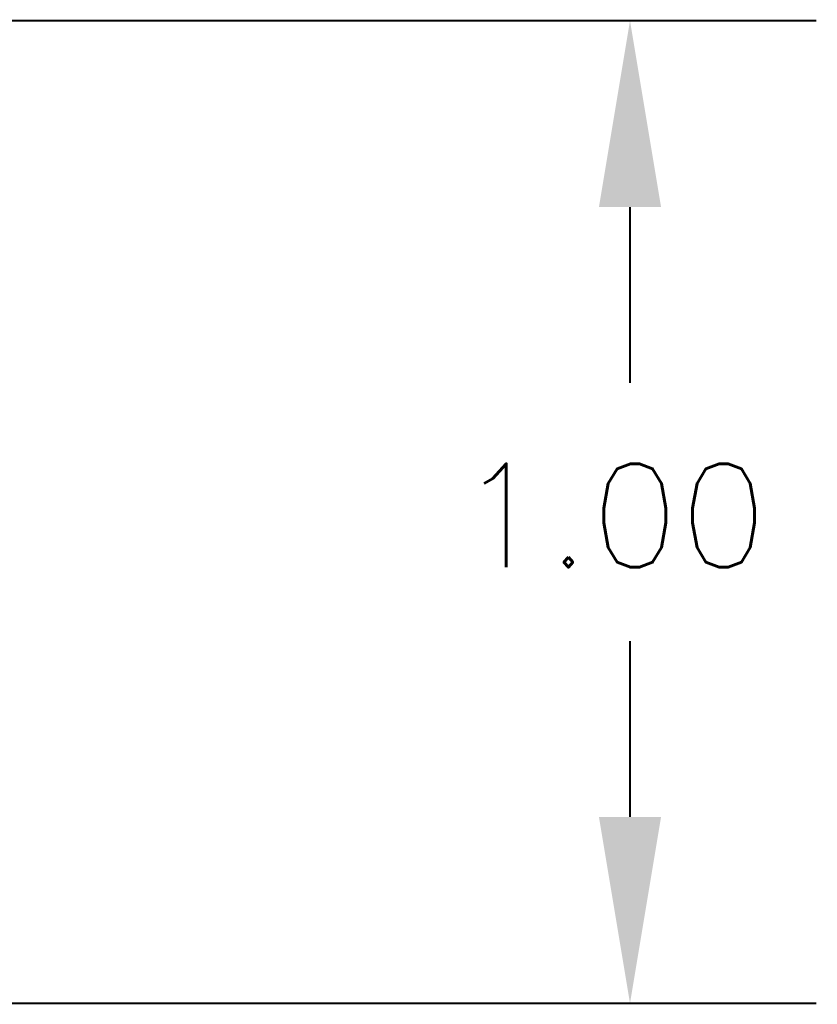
# Model space of a CAD drawing. Header units: millimetres. Extents: x -1.69 to 3.03, y -1.29 to 4.11.
# Tile 24 of 25: x 0.84 to 1.61, y -0.48 to 0.48. Entities that reach past the tile are written whole.
import ezdxf

# ---------------------------------------------------------------- set-up
doc = ezdxf.new("R2010")
doc.units = ezdxf.units.MM
doc.layers.add('FAB', color=10, linetype='CONTINUOUS', lineweight=0)
doc.styles.add('SIMPLE', font='Simple')

msp = doc.modelspace()

# ---------------------------------------------------------------- linework, layer by layer
at = {"layer": 'FAB', "lineweight": 211, "const_width": 0.002}
for points in [[(0.85755, 0.475), (0.79505, 0.475)], [(0.85755, 0.475), (1.60783, 0.475)], [(1.42783, 0.295), (1.42783, 0.12475)], [(1.42783, -0.295), (1.42783, -0.12475)], [(0.85755, -0.475), (0.79505, -0.475)], [(0.85755, -0.475), (1.60783, -0.475)]]:
    msp.add_lwpolyline(points, dxfattribs=at)
at = {"layer": 'FAB'}
for points in [[(1.39783, 0.295), (1.42783, 0.475), (1.45783, 0.295), (1.42783, 0.475)], [(1.42783, -0.475), (1.39783, -0.295), (1.42783, -0.475), (1.45783, -0.295)]]:
    msp.add_solid(points, dxfattribs=at)

# ---------------------------------------------------------------- texts
at = {"layer": 'FAB', "style": 'SIMPLE'}
msp.add_text('1.00', height=0.1, dxfattribs=at).set_placement((1.26116, -0.05335))

doc.saveas('drawing.dxf')
